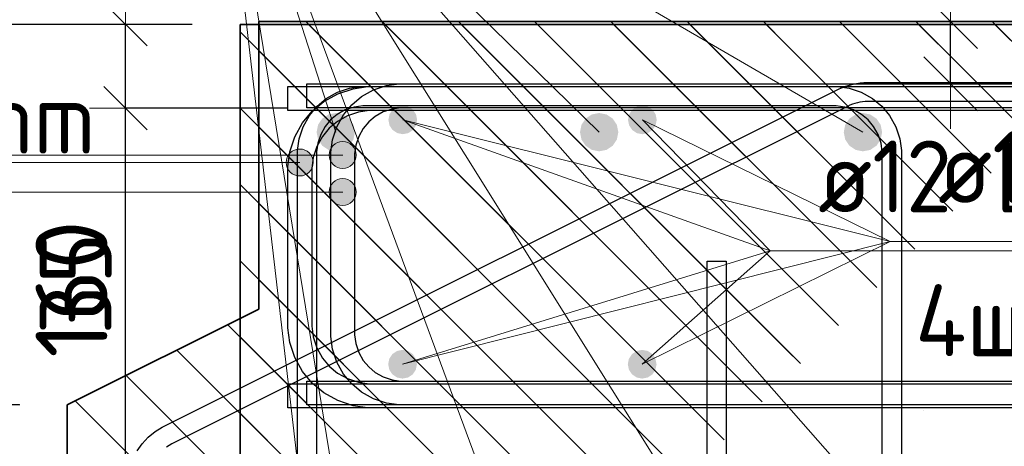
# Model space of a CAD drawing. Header units: metres. Extents: x -38 to 97, y -15 to 21.
# Tile 28 of 230: x 72.08 to 72.491, y 2.368 to 2.546. Entities that reach past the tile are written whole.
import ezdxf

# ---------------------------------------------------------------- set-up
doc = ezdxf.new("R2010")
doc.units = ezdxf.units.M
doc.header["$PDMODE"] = 65
for name, color, linetype, lineweight in [('XR$3$Арм. стержнями верхней зоны', 180, 'Continuous', 35), ('XR$3$Арм. стержнями нижней зоны', 180, 'Continuous', 35), ('XR$3$Арм.стержн. Арматура края', 96, 'Continuous', 35), ('XR$3$Арм.стержн. Хомут', 240, 'Continuous', 35), ('XR$3$Арм.стержн.горизонт. 1', 180, 'Continuous', 35), ('XR$3$Размерная линия (1)', 7, 'Continuous', 13), ('XR$4$Арм. стержнями верхней зоны', 180, 'Continuous', 35), ('XR$4$Арм. стержнями нижней зоны', 180, 'Continuous', 35), ('XR$4$Арм.стержн. Арматура края', 96, 'Continuous', 35), ('XR$4$Арм.стержн. Доп. арматура', 180, 'Continuous', 35), ('XR$4$Размерная линия (1)', 7, 'Continuous', 13), ('XR$4$Размерная линия_ общее', 7, 'Continuous', 13), ('XR$6$Арм. стержнями верхней зоны', 180, 'Continuous', 35), ('XR$6$Арм. стержнями нижней зоны', 180, 'Continuous', 35), ('XR$6$Арм.стержн. Арматура края', 96, 'Continuous', 35), ('XR$6$Арм.стержн. Доп. арматура', 180, 'Continuous', 35), ('XR$6$Размерная линия (1)', 7, 'Continuous', 13)]:
    doc.layers.add(name, color=color, linetype=linetype, lineweight=lineweight)
doc.styles.add('ISOCPEUR', font='txt')
doc.dimstyles.new('DIMSTYLE_11', dxfattribs={"dimtxt": 0.033, "dimasz": 0.0375, "dimexe": 0, "dimexo": 0, "dimgap": 0.0165, "dimtad": 2, "dimdec": 0, "dimlfac": 1000, "dimrnd": 1, "dimzin": 12, "dimdsep": 46, "dimtxsty": 'ISOCPEUR', "dimblk1": 'ALL_ML_STRICH', "dimblk2": 'ALL_ML_STRICH', "dimsah": 1, "dimcen": 0, "dimclrd": 7, "dimclre": 256, "dimclrt": 7, "dimadec": 0, "dimazin": 0, "dimtfac": 1, "dimtdec": 0, "dimtix": 1, "dimtmove": 2, "dimatfit": 3, "dimfxl": 0, "dimtvp": 1.2, "dimtzin": 0, "dimlwd": 0, "dimlwe": -3, "dimarcsym": 0})
doc.dimstyles.new('DIMSTYLE_23', dxfattribs={"dimtxt": 0.03, "dimasz": 0.03, "dimexe": 0, "dimexo": 0, "dimgap": 0.015, "dimtad": 2, "dimdec": 0, "dimlfac": 1000, "dimrnd": 5, "dimzin": 12, "dimdsep": 46, "dimtxsty": 'ISOCPEUR', "dimblk1": 'ALL_ML_STRICH', "dimblk2": 'ALL_ML_STRICH', "dimsah": 1, "dimcen": 0, "dimclrd": 7, "dimclre": 256, "dimclrt": 7, "dimadec": 0, "dimazin": 0, "dimtfac": 1, "dimtdec": 0, "dimtix": 1, "dimtmove": 2, "dimatfit": 3, "dimfxl": 0, "dimtvp": 1.2, "dimtzin": 0, "dimlwd": 0, "dimlwe": -3, "dimarcsym": 0})
doc.dimstyles.new('DIMSTYLE_24', dxfattribs={"dimtxt": 0.03, "dimasz": 0.03, "dimexe": 0, "dimexo": 0, "dimgap": 0.015, "dimtad": 2, "dimdec": 0, "dimlfac": 1000, "dimrnd": 5, "dimzin": 12, "dimdsep": 46, "dimtxsty": 'ISOCPEUR', "dimblk1": 'ALL_ML_STRICH', "dimblk2": 'ALL_ML_STRICH', "dimsah": 1, "dimcen": 0, "dimclrd": 7, "dimclre": 256, "dimclrt": 7, "dimadec": 0, "dimazin": 0, "dimtfac": 1, "dimtdec": 0, "dimtix": 1, "dimtmove": 2, "dimatfit": 3, "dimfxl": 0, "dimtzin": 0, "dimlwd": 0, "dimlwe": -3, "dimarcsym": 0})
doc.dimstyles.new('DIMSTYLE_32', dxfattribs={"dimtxt": 0.03, "dimasz": 0.03, "dimexe": 0, "dimexo": 0, "dimgap": 0.015, "dimtad": 0, "dimdec": 0, "dimlfac": 1000, "dimrnd": 5, "dimzin": 12, "dimdsep": 46, "dimtxsty": 'ISOCPEUR', "dimblk1": 'ALL_ML_STRICH', "dimblk2": 'ALL_ML_STRICH', "dimsah": 1, "dimcen": 0, "dimclrd": 7, "dimclre": 256, "dimclrt": 7, "dimadec": 0, "dimazin": 0, "dimtfac": 1, "dimtdec": 0, "dimtix": 1, "dimtmove": 2, "dimatfit": 3, "dimfxl": 0, "dimtvp": 1.2, "dimtzin": 0, "dimlwd": 0, "dimlwe": -3, "dimarcsym": 0})
pattern_1 = [(135, (0, 0), (-0.031819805, -0.031819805), [0.4, -0.05, 0, -0.05]), (135, (-0.01591, -0.01591), (-0.031819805, -0.031819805), [0.8, -0.1, 0.1, -0.1])]

# ---------------------------------------------------------------- blocks, each defined once
blk = doc.blocks.new('ALL_ML_STRICH')
at = {"color": 0, "linetype": 'ByBlock', "lineweight": -2}
for p, q in [((0, -0.5), (0, 0.5)), ((-0.3, -0.3), (0.3, 0.3)), ((-1, 0), (0.5, 0))]:
    blk.add_line(p, q, dxfattribs=at)
blk = doc.blocks.new('*D245')
at = {"layer": 'DEFPOINTS', "color": 7, "linetype": 'Continuous', "lineweight": 13, "transparency": 33554687}
for p in [(72.21207, 2.50903), (72.12431, 2.34903), (72.21203, 2.34903)]:
    blk.add_point(p, dxfattribs=at)
at = {"layer": 'XR$3$Размерная линия (1)', "color": 9, "linetype": 'Continuous', "lineweight": -2, "true_color": 0xc7c7c7, "transparency": 33554687}
for p, q in [((72.19207, 2.50903), (72.12431, 2.50903)), ((72.19203, 2.34903), (72.12431, 2.34903))]:
    blk.add_line(p, q, dxfattribs=at)
at = {"layer": 'XR$3$Размерная линия (1)', "color": 7, "linetype": 'Continuous', "lineweight": -2, "transparency": 33554687}
blk.add_line((72.12431, 2.34903), (72.12431, 2.50903), dxfattribs=at)
at = {"layer": 'XR$3$Размерная линия (1)', "color": 7, "linetype": 'Continuous', "lineweight": 13, "transparency": 33554687, "xscale": 0.03, "yscale": 0.03, "zscale": 0.03}
for p, rotation in [((72.12431, 2.50903), 90), ((72.12431, 2.34903), 270)]:
    blk.add_blockref('ALL_ML_STRICH', p, dxfattribs=dict(at, rotation=rotation))
at = {"layer": 'XR$3$Размерная линия (1)', "color": 7, "linetype": 'Continuous', "lineweight": 13, "transparency": 33554687, "insert": (72.10181, 2.43353), "char_height": 0.03, "width": 0.09, "attachment_point": 5, "rotation": 90, "style": 'ISOCPEUR'}
blk.add_mtext('\\A1;{160}', dxfattribs=at)
blk = doc.blocks.new('*D246')
at = {"layer": 'DEFPOINTS', "color": 7, "linetype": 'Continuous', "lineweight": 13, "transparency": 33554687}
for p in [(72.17211, 2.54403), (72.12431, 2.50903), (72.21207, 2.50903)]:
    blk.add_point(p, dxfattribs=at)
at = {"layer": 'XR$3$Размерная линия (1)', "color": 9, "linetype": 'Continuous', "lineweight": -2, "true_color": 0xc7c7c7, "transparency": 33554687}
for p, q in [((72.15211, 2.54403), (72.12431, 2.54403)), ((72.19207, 2.50903), (72.12431, 2.50903))]:
    blk.add_line(p, q, dxfattribs=at)
at = {"layer": 'XR$3$Размерная линия (1)', "color": 7, "linetype": 'Continuous', "lineweight": -2, "transparency": 33554687}
blk.add_line((72.12431, 2.50903), (72.12431, 2.54403), dxfattribs=at)
at = {"layer": 'XR$3$Размерная линия (1)', "color": 7, "linetype": 'Continuous', "lineweight": 13, "transparency": 33554687, "xscale": 0.03, "yscale": 0.03, "zscale": 0.03}
for p, rotation in [((72.12431, 2.54403), 90), ((72.12431, 2.50903), 270)]:
    blk.add_blockref('ALL_ML_STRICH', p, dxfattribs=dict(at, rotation=rotation))
at = {"layer": 'XR$3$Размерная линия (1)', "color": 7, "linetype": 'Continuous', "lineweight": 13, "transparency": 33554687, "insert": (72.10157, 2.57977), "char_height": 0.03, "width": 0.06, "attachment_point": 5, "rotation": 90, "style": 'ISOCPEUR'}
blk.add_mtext('\\A1;{35}', dxfattribs=at)
blk = doc.blocks.new('*D247')
at = {"layer": 'DEFPOINTS', "color": 7, "linetype": 'Continuous', "lineweight": 13, "transparency": 33554687}
for p in [(72.17211, 2.54403), (72.03736, 2.18403), (72.17211, 2.18403)]:
    blk.add_point(p, dxfattribs=at)
at = {"layer": 'XR$3$Размерная линия (1)', "color": 9, "linetype": 'Continuous', "lineweight": -2, "true_color": 0xc7c7c7, "transparency": 33554687}
for p, q in [((72.15211, 2.54403), (72.03736, 2.54403)), ((72.15211, 2.18403), (72.03736, 2.18403))]:
    blk.add_line(p, q, dxfattribs=at)
at = {"layer": 'XR$3$Размерная линия (1)', "color": 7, "linetype": 'Continuous', "lineweight": -2, "transparency": 33554687}
blk.add_line((72.03736, 2.18403), (72.03736, 2.54403), dxfattribs=at)
at = {"layer": 'XR$3$Размерная линия (1)', "color": 7, "linetype": 'Continuous', "lineweight": 13, "transparency": 33554687, "xscale": 0.03, "yscale": 0.03, "zscale": 0.03}
for p, rotation in [((72.03736, 2.54403), 90), ((72.03736, 2.18403), 270)]:
    blk.add_blockref('ALL_ML_STRICH', p, dxfattribs=dict(at, rotation=rotation))
at = {"layer": 'XR$3$Размерная линия (1)', "color": 7, "linetype": 'Continuous', "lineweight": 13, "transparency": 33554687, "insert": (72.01486, 2.36553), "char_height": 0.03, "width": 0.09, "attachment_point": 5, "rotation": 90, "style": 'ISOCPEUR'}
blk.add_mtext('\\A1;{360}', dxfattribs=at)
blk = doc.blocks.new('*D519')
at = {"layer": 'DEFPOINTS', "color": 7, "linetype": 'Continuous', "lineweight": 13, "transparency": 33554687}
for p in [(72.10003, 2.38518), (72.06519, 2.35018), (72.13995, 2.35018)]:
    blk.add_point(p, dxfattribs=at)
at = {"layer": 'XR$4$Размерная линия (1)', "color": 9, "linetype": 'Continuous', "lineweight": -2, "true_color": 0xc7c7c7, "transparency": 33554687}
for p, q in [((72.08003, 2.38518), (72.06519, 2.38518)), ((72.11995, 2.35018), (72.06519, 2.35018))]:
    blk.add_line(p, q, dxfattribs=at)
at = {"layer": 'XR$4$Размерная линия (1)', "color": 7, "linetype": 'Continuous', "lineweight": -2, "transparency": 33554687}
blk.add_line((72.06519, 2.35018), (72.06519, 2.38518), dxfattribs=at)
at = {"layer": 'XR$4$Размерная линия (1)', "color": 7, "linetype": 'Continuous', "lineweight": 13, "transparency": 33554687, "xscale": 0.03, "yscale": 0.03, "zscale": 0.03}
for p, rotation in [((72.06519, 2.38518), 90), ((72.06519, 2.35018), 270)]:
    blk.add_blockref('ALL_ML_STRICH', p, dxfattribs=dict(at, rotation=rotation))
at = {"layer": 'XR$4$Размерная линия (1)', "color": 7, "linetype": 'Continuous', "lineweight": 13, "transparency": 33554687, "insert": (72.10355, 2.4359), "char_height": 0.03, "width": 0.06, "attachment_point": 5, "rotation": 90, "style": 'ISOCPEUR'}
blk.add_mtext('\\A1;{35}', dxfattribs=at)
blk = doc.blocks.new('*D532')
at = {"layer": 'DEFPOINTS', "color": 7, "linetype": 'Continuous', "lineweight": 13, "transparency": 33554687}
for p in [(72.4287, 2.54518), (72.4287, 2.51918), (72.46868, 2.51918)]:
    blk.add_point(p, dxfattribs=at)
at = {"layer": 'XR$4$Размерная линия_ общее', "color": 253, "linetype": 'Continuous', "lineweight": -2, "true_color": 0xa0a0a0, "transparency": 33554687}
for p, q in [((72.4487, 2.54518), (72.46868, 2.54518)), ((72.4487, 2.51918), (72.46868, 2.51918))]:
    blk.add_line(p, q, dxfattribs=at)
at = {"layer": 'XR$4$Размерная линия_ общее', "color": 7, "linetype": 'Continuous', "lineweight": -2, "transparency": 33554687}
blk.add_line((72.46868, 2.51918), (72.46868, 2.54518), dxfattribs=at)
at = {"layer": 'XR$4$Размерная линия_ общее', "color": 7, "linetype": 'Continuous', "lineweight": 13, "transparency": 33554687, "xscale": 0.0375, "yscale": 0.0375, "zscale": 0.0375}
for p, rotation in [((72.46868, 2.54518), 90), ((72.46868, 2.51918), 270)]:
    blk.add_blockref('ALL_ML_STRICH', p, dxfattribs=dict(at, rotation=rotation))
at = {"layer": 'XR$4$Размерная линия_ общее', "color": 7, "linetype": 'Continuous', "lineweight": 13, "transparency": 33554687, "insert": (72.46822, 2.56255), "char_height": 0.027, "width": 0.00135, "attachment_point": 1, "rotation": 90, "line_spacing_factor": 0.60241, "style": 'ISOCPEUR'}
blk.add_mtext('з.с.', dxfattribs=at)
at = {"layer": 'XR$4$Размерная линия_ общее', "color": 7, "linetype": 'Continuous', "lineweight": 13, "transparency": 33554687, "insert": (72.44468, 2.58291), "char_height": 0.033, "width": 0.066, "attachment_point": 5, "rotation": 90, "style": 'ISOCPEUR'}
blk.add_mtext('\\A1;{26}', dxfattribs=at)
blk = doc.blocks.new('*D976')
at = {"layer": 'DEFPOINTS', "color": 7, "linetype": 'Continuous', "lineweight": 13, "transparency": 33554687}
for p in [(72.10003, 2.38518), (72.06519, 2.35018), (72.13995, 2.35018)]:
    blk.add_point(p, dxfattribs=at)
at = {"layer": 'XR$6$Размерная линия (1)', "color": 9, "linetype": 'Continuous', "lineweight": -2, "true_color": 0xc7c7c7, "transparency": 33554687}
for p, q in [((72.08003, 2.38518), (72.06519, 2.38518)), ((72.11995, 2.35018), (72.06519, 2.35018))]:
    blk.add_line(p, q, dxfattribs=at)
at = {"layer": 'XR$6$Размерная линия (1)', "color": 7, "linetype": 'Continuous', "lineweight": -2, "transparency": 33554687}
blk.add_line((72.06519, 2.35018), (72.06519, 2.38518), dxfattribs=at)
at = {"layer": 'XR$6$Размерная линия (1)', "color": 7, "linetype": 'Continuous', "lineweight": 13, "transparency": 33554687, "xscale": 0.03, "yscale": 0.03, "zscale": 0.03}
for p, rotation in [((72.06519, 2.38518), 90), ((72.06519, 2.35018), 270)]:
    blk.add_blockref('ALL_ML_STRICH', p, dxfattribs=dict(at, rotation=rotation))
at = {"layer": 'XR$6$Размерная линия (1)', "color": 7, "linetype": 'Continuous', "lineweight": 13, "transparency": 33554687, "insert": (72.04254, 2.42731), "char_height": 0.03, "width": 0.06, "attachment_point": 5, "rotation": 90, "style": 'ISOCPEUR'}
blk.add_mtext('\\A1;{35}', dxfattribs=at)

msp = doc.modelspace()

# ---------------------------------------------------------------- hatches: boundary and pattern name
at = {"linetype": 'Continuous', "lineweight": 13, "transparency": 33554687}
h = msp.add_hatch(dxfattribs=at)
h.set_pattern_fill('__________540', scale=0.015, style=0, pattern_type=2)
h.set_pattern_definition(pattern_1)
h.paths.add_polyline_path([(72.40003, 2.54518), (72.18003, 2.54518), (72.18003, 2.42518), (72.10003, 2.38518), (72.10003, 2.18518), (72.40003, 2.18518)], flags=0)
h = msp.add_hatch(dxfattribs=at)
h.set_pattern_fill('__________540', scale=0.015, style=0, pattern_type=2)
h.set_pattern_definition(pattern_1)
h.paths.add_polyline_path([(72.40003, 2.54518), (72.18003, 2.54518), (72.18003, 2.42518), (72.10003, 2.38518), (72.10003, 2.18518), (72.40003, 2.18518)], flags=0)
h = msp.add_hatch(dxfattribs=at)
h.set_pattern_fill('__________540', scale=0.015, style=0, pattern_type=2)
h.set_pattern_definition(pattern_1)
h.paths.add_polyline_path([(72.47211, 2.54403), (72.17211, 2.54403), (72.17211, 2.18403), (72.47211, 2.18403)], flags=0)
h = msp.add_hatch(dxfattribs=at)
h.set_pattern_fill('__________540', scale=0.015, style=0, pattern_type=2)
h.set_pattern_definition(pattern_1)
h.paths.add_polyline_path([(72.40003, 2.54518), (72.40003, 2.34518), (72.71593, 2.34518), (72.71593, 2.54518)], flags=0)
h = msp.add_hatch(dxfattribs=at)
h.set_pattern_fill('__________540', scale=0.015, style=0, pattern_type=2)
h.set_pattern_definition(pattern_1)
h.paths.add_polyline_path([(72.40003, 2.54518), (72.40003, 2.34518), (72.71593, 2.34518), (72.71593, 2.54518)], flags=0)
at = {"linetype": 'Continuous', "lineweight": 25, "transparency": 33554687}
h = msp.add_hatch(dxfattribs=at)
h.set_pattern_fill('__________540', scale=0.015, style=0, pattern_type=2)
h.set_pattern_definition(pattern_1)
h.paths.add_polyline_path([(72.47211, 2.54403), (72.47211, 2.34403), (72.72626, 2.34403), (72.72626, 2.54403)], flags=0)
at = {"layer": 'XR$3$Арм.стержн. Арматура края', "linetype": 'Continuous', "lineweight": 13, "transparency": 33554687}
for points in [[(72.19219, 2.48918), (72.19422, 2.48153), (72.19422, 2.49121)], [(72.19422, 2.49121), (72.19703, 2.48074), (72.19703, 2.49199)], [(72.19422, 2.49121), (72.19422, 2.48153), (72.19703, 2.48074)], [(72.19703, 2.49199), (72.19703, 2.48074), (72.19984, 2.48153)], [(72.19703, 2.49199), (72.19984, 2.48153), (72.19984, 2.49121)], [(72.19984, 2.49121), (72.19984, 2.48153), (72.20187, 2.48356)], [(72.19984, 2.49121), (72.20187, 2.48356), (72.20187, 2.48918)], [(72.19219, 2.48356), (72.19219, 2.48918), (72.19141, 2.48637)], [(72.19219, 2.48918), (72.19219, 2.48356), (72.19422, 2.48153)], [(72.20187, 2.48918), (72.20187, 2.48356), (72.20266, 2.48637)]]:
    msp.add_hatch(color=7, dxfattribs=at).paths.add_polyline_path(points)
at = {"layer": 'XR$3$Арм.стержн.горизонт. 1', "linetype": 'Continuous', "lineweight": 50, "transparency": 33554687}
for points in [[(72.22007, 2.49903), (72.21946, 2.5021), (72.21773, 2.50469), (72.21513, 2.50642), (72.21207, 2.50703), (72.20901, 2.50642), (72.20641, 2.50469), (72.20468, 2.5021), (72.20407, 2.49903), (72.20468, 2.49597), (72.20641, 2.49338), (72.20901, 2.49164), (72.21207, 2.49103), (72.21513, 2.49164), (72.21773, 2.49338), (72.21946, 2.49597)], [(72.32999, 2.49903), (72.32939, 2.5021), (72.32765, 2.50469), (72.32506, 2.50642), (72.32199, 2.50703), (72.31893, 2.50642), (72.31634, 2.50469), (72.3146, 2.5021), (72.31399, 2.49903), (72.3146, 2.49597), (72.31634, 2.49338), (72.31893, 2.49164), (72.32199, 2.49103), (72.32506, 2.49164), (72.32765, 2.49338), (72.32939, 2.49597)], [(72.44007, 2.49903), (72.43946, 2.5021), (72.43773, 2.50469), (72.43513, 2.50642), (72.43207, 2.50703), (72.42901, 2.50642), (72.42641, 2.50469), (72.42468, 2.5021), (72.42407, 2.49903), (72.42468, 2.49597), (72.42641, 2.49338), (72.42901, 2.49164), (72.43207, 2.49103), (72.43513, 2.49164), (72.43773, 2.49338), (72.43946, 2.49597)]]:
    msp.add_hatch(color=7, dxfattribs=at).paths.add_polyline_path(points)
at = {"layer": 'XR$4$Арм.стержн. Арматура края', "linetype": 'Continuous', "lineweight": 13, "transparency": 33554687}
for points in [[(72.21011, 2.47686), (72.21214, 2.46921), (72.21214, 2.47889)], [(72.21214, 2.47889), (72.21495, 2.46843), (72.21495, 2.47968)], [(72.21214, 2.47889), (72.21214, 2.46921), (72.21495, 2.46843)], [(72.21495, 2.47968), (72.21495, 2.46843), (72.21776, 2.46921)], [(72.21495, 2.47968), (72.21776, 2.46921), (72.21776, 2.47889)], [(72.21776, 2.47889), (72.21776, 2.46921), (72.21979, 2.47124)], [(72.21776, 2.47889), (72.21979, 2.47124), (72.21979, 2.47686)], [(72.21011, 2.47124), (72.21011, 2.47686), (72.20932, 2.47405)], [(72.21011, 2.47686), (72.21011, 2.47124), (72.21214, 2.46921)], [(72.21979, 2.47686), (72.21979, 2.47124), (72.22057, 2.47405)]]:
    msp.add_hatch(color=7, dxfattribs=at).paths.add_polyline_path(points)
at = {"layer": 'XR$4$Арм.стержн. Доп. арматура', "linetype": 'Continuous', "lineweight": 50, "transparency": 33554687}
for points in [[(72.24603, 2.50418), (72.24557, 2.50648), (72.24427, 2.50843), (72.24232, 2.50973), (72.24003, 2.51018), (72.23773, 2.50973), (72.23578, 2.50843), (72.23448, 2.50648), (72.23403, 2.50418), (72.23448, 2.50189), (72.23578, 2.49994), (72.23773, 2.49864), (72.24003, 2.49818), (72.24232, 2.49864), (72.24427, 2.49994), (72.24557, 2.50189)], [(72.34603, 2.50418), (72.34557, 2.50648), (72.34427, 2.50843), (72.34232, 2.50973), (72.34003, 2.51018), (72.33773, 2.50973), (72.33578, 2.50843), (72.33448, 2.50648), (72.33403, 2.50418), (72.33448, 2.50189), (72.33578, 2.49994), (72.33773, 2.49864), (72.34003, 2.49818), (72.34232, 2.49864), (72.34427, 2.49994), (72.34557, 2.50189)], [(72.24595, 2.40218), (72.24549, 2.40448), (72.24419, 2.40643), (72.24224, 2.40773), (72.23995, 2.40818), (72.23765, 2.40773), (72.23571, 2.40643), (72.23441, 2.40448), (72.23395, 2.40218), (72.23441, 2.39989), (72.23571, 2.39794), (72.23765, 2.39664), (72.23995, 2.39618), (72.24224, 2.39664), (72.24419, 2.39794), (72.24549, 2.39989)], [(72.34595, 2.40218), (72.34549, 2.40448), (72.34419, 2.40643), (72.34224, 2.40773), (72.33995, 2.40818), (72.33765, 2.40773), (72.33571, 2.40643), (72.33441, 2.40448), (72.33395, 2.40218), (72.33441, 2.39989), (72.33571, 2.39794), (72.33765, 2.39664), (72.33995, 2.39618), (72.34224, 2.39664), (72.34419, 2.39794), (72.34549, 2.39989)]]:
    msp.add_hatch(color=34, dxfattribs=at).paths.add_polyline_path(points)
at = {"layer": 'XR$6$Арм.стержн. Арматура края', "linetype": 'Continuous', "lineweight": 13, "transparency": 33554687}
for points in [[(72.21011, 2.4923), (72.21214, 2.48465), (72.21214, 2.49433)], [(72.21214, 2.49433), (72.21495, 2.48386), (72.21495, 2.49511)], [(72.21214, 2.49433), (72.21214, 2.48465), (72.21495, 2.48386)], [(72.21495, 2.49511), (72.21495, 2.48386), (72.21776, 2.48465)], [(72.21495, 2.49511), (72.21776, 2.48465), (72.21776, 2.49433)], [(72.21776, 2.49433), (72.21776, 2.48465), (72.21979, 2.48668)], [(72.21776, 2.49433), (72.21979, 2.48668), (72.21979, 2.4923)], [(72.21011, 2.48668), (72.21011, 2.4923), (72.20932, 2.48949)], [(72.21011, 2.4923), (72.21011, 2.48668), (72.21214, 2.48465)], [(72.21979, 2.4923), (72.21979, 2.48668), (72.22057, 2.48949)]]:
    msp.add_hatch(color=7, dxfattribs=at).paths.add_polyline_path(points)
at = {"layer": 'XR$6$Арм.стержн. Доп. арматура', "linetype": 'Continuous', "lineweight": 50, "transparency": 33554687}
for points in [[(72.24603, 2.50418), (72.24557, 2.50648), (72.24427, 2.50843), (72.24232, 2.50973), (72.24003, 2.51018), (72.23773, 2.50973), (72.23578, 2.50843), (72.23448, 2.50648), (72.23403, 2.50418), (72.23448, 2.50189), (72.23578, 2.49994), (72.23773, 2.49864), (72.24003, 2.49818), (72.24232, 2.49864), (72.24427, 2.49994), (72.24557, 2.50189)], [(72.34603, 2.50418), (72.34557, 2.50648), (72.34427, 2.50843), (72.34232, 2.50973), (72.34003, 2.51018), (72.33773, 2.50973), (72.33578, 2.50843), (72.33448, 2.50648), (72.33403, 2.50418), (72.33448, 2.50189), (72.33578, 2.49994), (72.33773, 2.49864), (72.34003, 2.49818), (72.34232, 2.49864), (72.34427, 2.49994), (72.34557, 2.50189)], [(72.24595, 2.40218), (72.24549, 2.40448), (72.24419, 2.40643), (72.24224, 2.40773), (72.23995, 2.40818), (72.23765, 2.40773), (72.23571, 2.40643), (72.23441, 2.40448), (72.23395, 2.40218), (72.23441, 2.39989), (72.23571, 2.39794), (72.23765, 2.39664), (72.23995, 2.39618), (72.24224, 2.39664), (72.24419, 2.39794), (72.24549, 2.39989)], [(72.34595, 2.40218), (72.34549, 2.40448), (72.34419, 2.40643), (72.34224, 2.40773), (72.33995, 2.40818), (72.33765, 2.40773), (72.33571, 2.40643), (72.33441, 2.40448), (72.33395, 2.40218), (72.33441, 2.39989), (72.33571, 2.39794), (72.33765, 2.39664), (72.33995, 2.39618), (72.34224, 2.39664), (72.34419, 2.39794), (72.34549, 2.39989)]]:
    msp.add_hatch(color=34, dxfattribs=at).paths.add_polyline_path(points)

# ---------------------------------------------------------------- linework, layer by layer
at = {"color": 7, "linetype": 'Continuous', "lineweight": 13, "transparency": 33554687}
msp.add_line((72.46868, 2.54518), (72.46868, 2.60518), dxfattribs=at)
at = {"color": 7, "linetype": 'Continuous', "lineweight": 35, "transparency": 33554687}
for p, q in [((72.17211, 2.54403), (72.17211, 2.18403)), ((72.47211, 2.54403), (72.17211, 2.54403)), ((72.18003, 2.54518), (72.18003, 2.42518)), ((72.40003, 2.54518), (72.18003, 2.54518)), ((72.18003, 2.54518), (72.18003, 2.42518)), ((72.40003, 2.54518), (72.18003, 2.54518)), ((72.71593, 2.54518), (72.40003, 2.54518)), ((72.71593, 2.54518), (72.40003, 2.54518)), ((72.72626, 2.54403), (72.47211, 2.54403)), ((72.18003, 2.42518), (72.10003, 2.38518)), ((72.18003, 2.42518), (72.10003, 2.38518)), ((72.10003, 2.38518), (72.10003, 2.18518)), ((72.10003, 2.38518), (72.10003, 2.18518))]:
    msp.add_line(p, q, dxfattribs=at)
at = {"layer": 'XR$3$Арм. стержнями верхней зоны', "color": 4, "linetype": 'Continuous', "lineweight": 25, "transparency": 33554687}
msp.add_lwpolyline([(72.19209, 2.51803), (72.73126, 2.51803), (72.73126, 2.50803), (72.19209, 2.50803), (72.19209, 2.51803)], dxfattribs=at)
at = {"layer": 'XR$3$Арм. стержнями нижней зоны', "color": 4, "linetype": 'Continuous', "lineweight": 25, "transparency": 33554687}
msp.add_lwpolyline([(72.19206, 2.39403), (72.73126, 2.39403), (72.73126, 2.38403), (72.19206, 2.38403), (72.19206, 2.39403)], dxfattribs=at)
at = {"layer": 'XR$3$Арм.стержн. Арматура края', "color": 7, "linetype": 'Continuous', "lineweight": 13, "transparency": 33554687}
for p, q in [((72.19703, 2.49199), (72.19703, 2.49199)), ((72.03065, 2.48637), (72.19703, 2.48637)), ((72.19141, 2.48637), (72.19141, 2.48637)), ((72.20266, 2.48637), (72.20266, 2.48637)), ((72.19703, 2.48074), (72.19703, 2.48074))]:
    msp.add_line(p, q, dxfattribs=at)
at = {"layer": 'XR$3$Арм.стержн. Арматура края', "color": 4, "linetype": 'Continuous', "lineweight": 25, "transparency": 33554687}
for points in [[(72.69203, 2.38403), (72.22538, 2.38403), (72.21928, 2.38488), (72.21293, 2.38698), (72.20708, 2.39025), (72.20227, 2.39427), (72.19825, 2.39908), (72.19497, 2.40493), (72.19288, 2.41128), (72.19203, 2.41738), (72.19203, 2.48469), (72.19288, 2.49079), (72.19497, 2.49714), (72.19825, 2.50298), (72.20227, 2.5078), (72.20708, 2.51182), (72.21293, 2.51509), (72.21928, 2.51718), (72.22538, 2.51803), (72.69203, 2.51803)], [(72.69203, 2.50803), (72.22607, 2.50803), (72.22155, 2.5074), (72.21697, 2.5059), (72.21278, 2.50355), (72.20937, 2.5007), (72.20652, 2.49729), (72.20417, 2.49309), (72.20266, 2.48851), (72.20203, 2.48399), (72.20203, 2.41807), (72.20266, 2.41355), (72.20417, 2.40898), (72.20652, 2.40478), (72.20937, 2.40137), (72.21278, 2.39852), (72.21697, 2.39617), (72.22155, 2.39466), (72.22607, 2.39403), (72.69203, 2.39403)]]:
    msp.add_lwpolyline(points, dxfattribs=at)
at = {"layer": 'XR$3$Арм.стержн. Арматура края', "color": 7, "linetype": 'Continuous', "lineweight": 13, "transparency": 33554687}
msp.add_circle((72.19703, 2.48637), 0.00563, dxfattribs=at)
at = {"layer": 'XR$3$Арм.стержн. Хомут', "color": 40, "linetype": 'Continuous', "lineweight": 25, "transparency": 33554687}
for points in [[(72.19607, 2.23471), (72.19607, 2.49136), (72.19675, 2.49624), (72.19842, 2.50132), (72.20104, 2.50599), (72.20426, 2.50984), (72.20811, 2.51306), (72.21279, 2.51568), (72.21787, 2.51735), (72.22275, 2.51803), (72.42143, 2.51803), (72.42631, 2.51735), (72.43139, 2.51568), (72.43607, 2.51306), (72.43992, 2.50984), (72.44314, 2.50599), (72.44575, 2.50132), (72.44743, 2.49624), (72.44811, 2.49136), (72.44811, 2.23471)], [(72.19607, 2.23471), (72.19607, 2.49136), (72.19675, 2.49624), (72.19842, 2.50132), (72.20104, 2.50599), (72.20426, 2.50984), (72.20811, 2.51306), (72.21279, 2.51568), (72.21787, 2.51735), (72.22275, 2.51803), (72.42143, 2.51803), (72.42631, 2.51735), (72.43139, 2.51568), (72.43607, 2.51306), (72.43992, 2.50984), (72.44314, 2.50599), (72.44575, 2.50132), (72.44743, 2.49624), (72.44811, 2.49136), (72.44811, 2.23471)], [(72.44011, 2.23526), (72.44011, 2.4908), (72.43961, 2.49442), (72.4384, 2.49808), (72.43652, 2.50144), (72.43424, 2.50416), (72.43151, 2.50644), (72.42816, 2.50832), (72.42449, 2.50953), (72.42088, 2.51003), (72.2233, 2.51003), (72.21969, 2.50953), (72.21602, 2.50832), (72.21267, 2.50644), (72.20994, 2.50416), (72.20766, 2.50144), (72.20578, 2.49808), (72.20457, 2.49442), (72.20407, 2.4908), (72.20407, 2.23526)], [(72.44011, 2.23526), (72.44011, 2.4908), (72.43961, 2.49442), (72.4384, 2.49808), (72.43652, 2.50144), (72.43424, 2.50416), (72.43151, 2.50644), (72.42816, 2.50832), (72.42449, 2.50953), (72.42088, 2.51003), (72.2233, 2.51003), (72.21969, 2.50953), (72.21602, 2.50832), (72.21267, 2.50644), (72.20994, 2.50416), (72.20766, 2.50144), (72.20578, 2.49808), (72.20457, 2.49442), (72.20407, 2.4908), (72.20407, 2.23526)]]:
    msp.add_lwpolyline(points, dxfattribs=at)
at = {"layer": 'XR$3$Арм.стержн.горизонт. 1', "color": 7, "linetype": 'Continuous', "lineweight": 13, "transparency": 33554687}
for q in [(72.43211, 2.22403), (72.32199, 2.49903), (72.21203, 2.22403), (72.43211, 2.34903), (72.21207, 2.49903), (72.43207, 2.49903), (72.32203, 2.22403), (72.21203, 2.34903)]:
    msp.add_line((72.16184, 2.65643), q, dxfattribs=at)
at = {"layer": 'XR$4$Арм. стержнями верхней зоны', "color": 4, "linetype": 'Continuous', "lineweight": 25, "transparency": 33554687}
msp.add_lwpolyline([(72.20003, 2.51918), (72.72093, 2.51918), (72.72093, 2.50918), (72.20003, 2.50918), (72.20003, 2.51918)], dxfattribs=at)
at = {"layer": 'XR$4$Арм. стержнями нижней зоны', "color": 4, "linetype": 'Continuous', "lineweight": 25, "transparency": 33554687}
msp.add_lwpolyline([(72.20003, 2.39518), (72.72093, 2.39518), (72.72093, 2.38518), (72.20003, 2.38518), (72.20003, 2.39518)], dxfattribs=at)
at = {"layer": 'XR$4$Арм.стержн. Арматура края', "color": 7, "linetype": 'Continuous', "lineweight": 13, "transparency": 33554687}
for p, q in [((72.21495, 2.47968), (72.21495, 2.47968)), ((71.86032, 2.47405), (72.17032, 2.47405)), ((72.17032, 2.47405), (72.21495, 2.47405)), ((72.20932, 2.47405), (72.20932, 2.47405)), ((72.22057, 2.47405), (72.22057, 2.47405)), ((72.21495, 2.46843), (72.21495, 2.46843))]:
    msp.add_line(p, q, dxfattribs=at)
at = {"layer": 'XR$4$Арм.стержн. Арматура края', "color": 40, "linetype": 'Continuous', "lineweight": 25, "transparency": 33554687}
for points in [[(72.1292, 2.36602), (72.13129, 2.36895), (72.13382, 2.37168), (72.13669, 2.37404), (72.13968, 2.37592), (72.4222, 2.51705), (72.42356, 2.51766), (72.42499, 2.51821), (72.42645, 2.51868), (72.42793, 2.51908), (72.42942, 2.51939), (72.43094, 2.51961), (72.43247, 2.51976), (72.43396, 2.51982), (72.71993, 2.51982)], [(72.71993, 2.51182), (72.43413, 2.51182), (72.43301, 2.51178), (72.43192, 2.51167), (72.43083, 2.51151), (72.42977, 2.51129), (72.42871, 2.51101), (72.42767, 2.51067), (72.42664, 2.51027), (72.42562, 2.50981), (72.14361, 2.36894), (72.14138, 2.36754)], [(72.36703, 2.23742), (72.36703, 2.44518), (72.37503, 2.44518)], [(72.37503, 2.44518), (72.37503, 2.23686)]]:
    msp.add_lwpolyline(points, dxfattribs=at)
at = {"layer": 'XR$4$Арм.стержн. Арматура края', "color": 4, "linetype": 'Continuous', "lineweight": 25, "transparency": 33554687}
for points in [[(72.70995, 2.38518), (72.23851, 2.38518), (72.2333, 2.38591), (72.22786, 2.3877), (72.22285, 2.39051), (72.21872, 2.39396), (72.21527, 2.39808), (72.21247, 2.40309), (72.21067, 2.40853), (72.20995, 2.41375), (72.20995, 2.49062), (72.21067, 2.49584), (72.21247, 2.50127), (72.21527, 2.50628), (72.21872, 2.51041), (72.22285, 2.51386), (72.22786, 2.51667), (72.2333, 2.51846), (72.23851, 2.51918), (72.70995, 2.51918)], [(72.70995, 2.50918), (72.2392, 2.50918), (72.23557, 2.50868), (72.2319, 2.50747), (72.22855, 2.50559), (72.22582, 2.50331), (72.22354, 2.50059), (72.22166, 2.49723), (72.22045, 2.49356), (72.21995, 2.48993), (72.21995, 2.41444), (72.22045, 2.41081), (72.22166, 2.40714), (72.22354, 2.40378), (72.22582, 2.40106), (72.22855, 2.39878), (72.2319, 2.3969), (72.23557, 2.39569), (72.2392, 2.39518), (72.70995, 2.39518)]]:
    msp.add_lwpolyline(points, dxfattribs=at)
at = {"layer": 'XR$4$Арм.стержн. Арматура края', "color": 7, "linetype": 'Continuous', "lineweight": 13, "transparency": 33554687}
msp.add_circle((72.21495, 2.47405), 0.00563, dxfattribs=at)
at = {"layer": 'XR$4$Арм.стержн. Доп. арматура', "color": 7, "linetype": 'Continuous', "lineweight": 13, "transparency": 33554687}
for q in [(72.24003, 2.50418), (72.34003, 2.50418), (72.23995, 2.40218), (72.33995, 2.40218), (72.66944, 2.45342)]:
    msp.add_line((72.44344, 2.45342), q, dxfattribs=at)
at = {"layer": 'XR$6$Арм. стержнями верхней зоны', "color": 4, "linetype": 'Continuous', "lineweight": 25, "transparency": 33554687}
msp.add_lwpolyline([(72.20003, 2.51918), (72.72093, 2.51918), (72.72093, 2.50918), (72.20003, 2.50918), (72.20003, 2.51918)], dxfattribs=at)
at = {"layer": 'XR$6$Арм. стержнями нижней зоны', "color": 4, "linetype": 'Continuous', "lineweight": 25, "transparency": 33554687}
msp.add_lwpolyline([(72.20003, 2.39518), (72.72093, 2.39518), (72.72093, 2.38518), (72.20003, 2.38518), (72.20003, 2.39518)], dxfattribs=at)
at = {"layer": 'XR$6$Арм.стержн. Арматура края', "color": 7, "linetype": 'Continuous', "lineweight": 13, "transparency": 33554687}
for p, q in [((72.21495, 2.49511), (72.21495, 2.49511)), ((72.00896, 2.48949), (72.21495, 2.48949)), ((72.20932, 2.48949), (72.20932, 2.48949)), ((72.22057, 2.48949), (72.22057, 2.48949)), ((72.21495, 2.48386), (72.21495, 2.48386))]:
    msp.add_line(p, q, dxfattribs=at)
at = {"layer": 'XR$6$Арм.стержн. Арматура края', "color": 40, "linetype": 'Continuous', "lineweight": 25, "transparency": 33554687}
for points in [[(72.1292, 2.36602), (72.13129, 2.36895), (72.13382, 2.37168), (72.13669, 2.37404), (72.13968, 2.37592), (72.4222, 2.51705), (72.42356, 2.51766), (72.42499, 2.51821), (72.42645, 2.51868), (72.42793, 2.51908), (72.42942, 2.51939), (72.43094, 2.51961), (72.43247, 2.51976), (72.43396, 2.51982), (72.71993, 2.51982)], [(72.71993, 2.51182), (72.43413, 2.51182), (72.43301, 2.51178), (72.43192, 2.51167), (72.43083, 2.51151), (72.42977, 2.51129), (72.42871, 2.51101), (72.42767, 2.51067), (72.42664, 2.51027), (72.42562, 2.50981), (72.14361, 2.36894), (72.14138, 2.36754)], [(72.36703, 2.23742), (72.36703, 2.44518), (72.37503, 2.44518)], [(72.37503, 2.44518), (72.37503, 2.23686)]]:
    msp.add_lwpolyline(points, dxfattribs=at)
at = {"layer": 'XR$6$Арм.стержн. Арматура края', "color": 4, "linetype": 'Continuous', "lineweight": 25, "transparency": 33554687}
for points in [[(72.70995, 2.38518), (72.23851, 2.38518), (72.2333, 2.38591), (72.22786, 2.3877), (72.22285, 2.39051), (72.21872, 2.39396), (72.21527, 2.39808), (72.21247, 2.40309), (72.21067, 2.40853), (72.20995, 2.41375), (72.20995, 2.49062), (72.21067, 2.49584), (72.21247, 2.50127), (72.21527, 2.50628), (72.21872, 2.51041), (72.22285, 2.51386), (72.22786, 2.51667), (72.2333, 2.51846), (72.23851, 2.51918), (72.70995, 2.51918)], [(72.70995, 2.50918), (72.2392, 2.50918), (72.23557, 2.50868), (72.2319, 2.50747), (72.22855, 2.50559), (72.22582, 2.50331), (72.22354, 2.50059), (72.22166, 2.49723), (72.22045, 2.49356), (72.21995, 2.48993), (72.21995, 2.41444), (72.22045, 2.41081), (72.22166, 2.40714), (72.22354, 2.40378), (72.22582, 2.40106), (72.22855, 2.39878), (72.2319, 2.3969), (72.23557, 2.39569), (72.2392, 2.39518), (72.70995, 2.39518)]]:
    msp.add_lwpolyline(points, dxfattribs=at)
at = {"layer": 'XR$6$Арм.стержн. Арматура края', "color": 7, "linetype": 'Continuous', "lineweight": 13, "transparency": 33554687}
msp.add_circle((72.21495, 2.48949), 0.00563, dxfattribs=at)
at = {"layer": 'XR$6$Арм.стержн. Доп. арматура', "color": 7, "linetype": 'Continuous', "lineweight": 13, "transparency": 33554687}
for q in [(72.24003, 2.50418), (72.34003, 2.50418), (72.23995, 2.40218), (72.33995, 2.40218), (72.61935, 2.44954)]:
    msp.add_line((72.39335, 2.44954), q, dxfattribs=at)

# ---------------------------------------------------------------- texts
at = {"layer": 'XR$4$Арм.стержн. Арматура края', "color": 7, "linetype": 'Continuous', "lineweight": 25, "transparency": 33554687, "insert": (71.88182, 2.49005), "char_height": 0.03, "width": 0.2806692, "attachment_point": 7, "style": 'ISOCPEUR'}
msp.add_mtext('\\W0.92;ø10 L=1135mm ', dxfattribs=at)
at = {"layer": 'XR$4$Арм.стержн. Доп. арматура', "color": 7, "linetype": 'Continuous', "lineweight": 25, "transparency": 33554687, "insert": (72.46344, 2.46942), "char_height": 0.03, "width": 0.1999832, "attachment_point": 7, "style": 'ISOCPEUR'}
msp.add_mtext('\\W0.94;ø12 L=п.м.', dxfattribs=at)
at = {"layer": 'XR$6$Арм.стержн. Доп. арматура', "color": 7, "linetype": 'Continuous', "lineweight": 25, "transparency": 33554687, "char_height": 0.03, "attachment_point": 7, "style": 'ISOCPEUR'}
for s, insert, width in [('\\W0.94;ø12 L=п.м.', (72.41335, 2.46554), 0.1999832), ('\\W0.95;4шт. ', (72.45385, 2.40554), 0.1191575)]:
    msp.add_mtext(s, dxfattribs=dict(at, insert=insert, width=width))

# ---------------------------------------------------------------- dimensions: what is measured, and where the dimension line sits
at = {"layer": 'XR$3$Размерная линия (1)', "color": 7, "linetype": 'Continuous', "lineweight": 13, "transparency": 33554687}
for base, p1, p2, dimstyle, picture, middle in [((72.12431, 2.54403), (72.19207, 2.50903), (72.15211, 2.54403), 'DIMSTYLE_23', '*D246', (72.10157, 2.57977)), ((72.03736, 2.54403), (72.15211, 2.18403), (72.15211, 2.54403), 'DIMSTYLE_24', '*D247', (72.01486, 2.36553)), ((72.12431, 2.50903), (72.19203, 2.34903), (72.19207, 2.50903), 'DIMSTYLE_24', '*D245', (72.10181, 2.43353))]:
    dim = msp.add_linear_dim(base=base, p1=p1, p2=p2, angle=90, dimstyle=dimstyle, override={"dimpost": '<>', "dimclrd": 7, "dimclre": 9, "dimclrt": 7, "dimlwd": 0, "dimlwe": 65533}, dxfattribs=at)
    dim.commit()
    dim.dimension.update_dxf_attribs({"geometry": picture, "text_midpoint": middle, "dimtype": 160})
at = {"layer": 'XR$4$Размерная линия (1)', "color": 7, "linetype": 'Continuous', "lineweight": 13, "transparency": 33554687}
dim = msp.add_linear_dim(base=(72.06519, 2.38518), p1=(72.11995, 2.35018), p2=(72.08003, 2.38518), angle=90, dimstyle='DIMSTYLE_32', override={"dimpost": '<>', "dimclrd": 7, "dimclre": 9, "dimclrt": 7, "dimlwd": 0, "dimlwe": 65533}, dxfattribs=at)
dim.commit()
dim.dimension.update_dxf_attribs({"geometry": '*D519', "text_midpoint": (72.10355, 2.4359), "dimtype": 160})
at = {"layer": 'XR$4$Размерная линия_ общее', "color": 7, "linetype": 'Continuous', "lineweight": 13, "transparency": 33554687}
dim = msp.add_linear_dim(base=(72.46868, 2.54518), p1=(72.4487, 2.51918), p2=(72.4487, 2.54518), angle=90, text='<>\\Xз.с.', dimstyle='DIMSTYLE_11', override={"dimpost": '<>', "dimclrd": 7, "dimclre": 253, "dimclrt": 7, "dimlwd": 0, "dimlwe": 65533}, dxfattribs=at)
dim.commit()
dim.dimension.update_dxf_attribs({"geometry": '*D532', "text_midpoint": (72.44468, 2.58291), "dimtype": 160})
at = {"layer": 'XR$6$Размерная линия (1)', "color": 7, "linetype": 'Continuous', "lineweight": 13, "transparency": 33554687}
dim = msp.add_linear_dim(base=(72.06519, 2.38518), p1=(72.11995, 2.35018), p2=(72.08003, 2.38518), angle=90, dimstyle='DIMSTYLE_23', override={"dimpost": '<>', "dimclrd": 7, "dimclre": 9, "dimclrt": 7, "dimlwd": 0, "dimlwe": 65533}, dxfattribs=at)
dim.commit()
dim.dimension.update_dxf_attribs({"geometry": '*D976', "text_midpoint": (72.04254, 2.42731), "dimtype": 160})

doc.saveas('drawing.dxf')
